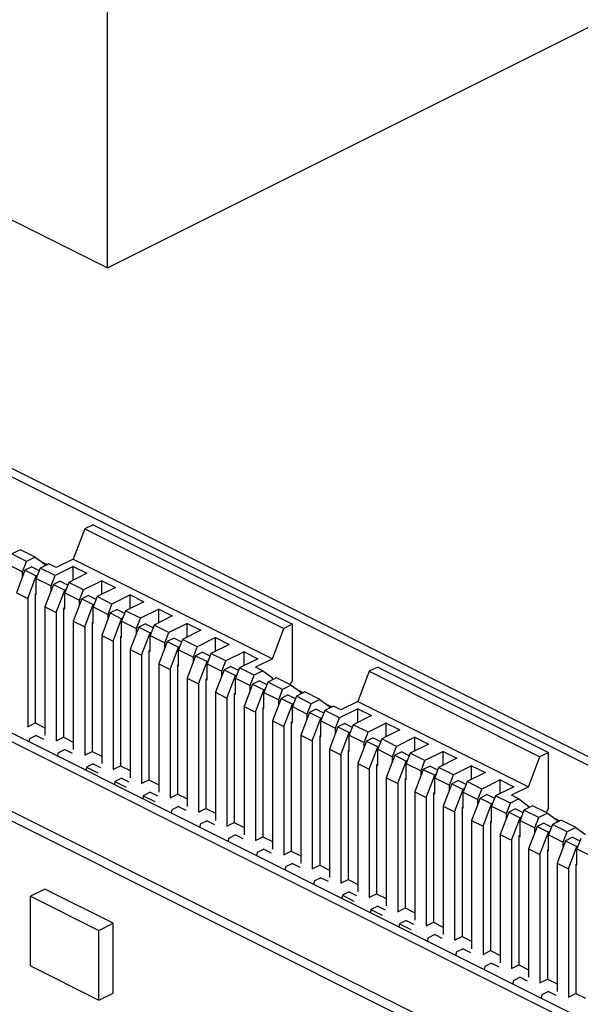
# Paper-space layout '005_EXP_CORICANT_PE_DRAWING_3_1' of a CAD drawing. Header units: millimetres. Extents: x 6 to 413, y 7 to 290.
# Tile 248 of 256: x 238.95 to 240.21, y 166.16 to 168.36. Entities that reach past the tile are written whole.
import ezdxf

# ---------------------------------------------------------------- set-up
doc = ezdxf.new("R2010")
doc.units = ezdxf.units.MM
doc.header["$LTSCALE"] = 23.1
doc.layers.add('119B00000215A_C_3_5353652_BL293', color=7, linetype='CONTINUOUS')
doc.layers.add('120400000102A_2X4_CABLE_4_BL322', color=7, linetype='CONTINUOUS')

# ---------------------------------------------------------------- blocks, each defined once
blk = doc.blocks.new('119B00000215A_C_3_5353652_BL293', base_point=(238.9172, 165.473))
at = {"layer": '119B00000215A_C_3_5353652_BL293', "color": 7, "linetype": 'Continuous'}
for p, q in [((237.0908, 168.2627), (243.5551, 165.0308)), ((237.1099, 168.2723), (243.5742, 165.0404)), ((236.5181, 167.9763), (242.9824, 164.7444)), ((236.499, 167.9668), (242.9633, 164.7349)), ((239.1193, 167.233), (239.1005, 167.2236)), ((239.1193, 167.233), (239.5648, 167.0103)), ((239.1005, 167.2236), (239.0747, 167.1561)), ((239.1005, 167.2236), (239.5459, 167.0008)), ((238.9564, 167.1771), (238.9372, 167.1676)), ((238.9703, 167.151), (238.9372, 167.1676)), ((238.9895, 167.1606), (238.9564, 167.1771)), ((238.9895, 167.1606), (238.9703, 167.151)), ((238.9895, 167.1606), (239.0111, 167.1449)), ((238.9284, 167.1444), (238.9615, 167.1279)), ((238.9615, 167.1279), (238.9703, 167.151)), ((238.9818, 167.1386), (238.9666, 167.131)), ((238.9818, 167.1386), (238.9982, 167.1305)), ((239.02, 167.1453), (239.0008, 167.1357)), ((239.0073, 167.1487), (239.017, 167.1438)), ((239.0111, 167.1409), (239.0111, 167.1449)), ((239.0366, 167.1371), (239.02, 167.1453)), ((239.0747, 167.1396), (239.0339, 167.1192)), ((239.0747, 167.1561), (239.0366, 167.1371)), ((239.0747, 167.1561), (239.5202, 166.9334)), ((239.0747, 167.1396), (239.1053, 167.1243)), ((239.0747, 167.1091), (239.0747, 167.1396)), ((238.9666, 167.131), (238.9475, 167.0809)), ((238.9615, 167.1176), (238.9615, 167.1279)), ((238.9666, 167.131), (238.992, 167.1183)), ((238.9729, 167.0682), (238.992, 167.1183)), ((239.0008, 167.1357), (238.992, 167.1126)), ((238.9947, 167.1196), (238.992, 167.1183)), ((239.0339, 167.1192), (239.0008, 167.1357)), ((239.0251, 167.0961), (239.0339, 167.1192)), ((239.1053, 167.1243), (239.0645, 167.1039)), ((238.992, 167.1126), (239.0251, 167.0961)), ((238.992, 167.0768), (238.992, 167.1126)), ((239.0302, 167.0992), (239.0111, 167.0491)), ((239.0251, 167.0858), (239.0251, 167.0961)), ((239.0455, 167.1068), (239.0302, 167.0992)), ((239.0302, 167.0992), (239.0557, 167.0865)), ((239.0455, 167.1068), (239.0618, 167.0986)), ((239.0645, 167.1039), (239.0556, 167.0808)), ((239.0976, 167.0874), (239.0645, 167.1039)), ((239.1384, 167.1078), (239.0976, 167.0874)), ((239.1689, 167.0925), (239.1281, 167.0721)), ((239.1384, 167.1078), (239.1689, 167.0925)), ((239.1384, 167.0772), (239.1384, 167.1078)), ((238.9475, 167.0809), (238.9729, 167.0682)), ((238.9895, 167.078), (238.991, 167.0788)), ((238.9895, 167.078), (238.992, 167.0768)), ((238.9895, 167.078), (238.9895, 166.7897)), ((239.0366, 167.0364), (239.0557, 167.0865)), ((239.0556, 167.0808), (239.0887, 167.0643)), ((239.0556, 167.0449), (239.0556, 167.0808)), ((239.0583, 167.0878), (239.0557, 167.0865)), ((239.0887, 167.0643), (239.0976, 167.0874)), ((239.1091, 167.075), (239.0938, 167.0674)), ((239.1091, 167.075), (239.1255, 167.0668)), ((239.1281, 167.0721), (239.1193, 167.049)), ((239.1612, 167.0556), (239.1281, 167.0721)), ((239.202, 167.076), (239.1612, 167.0556)), ((239.202, 167.076), (239.2326, 167.0607)), ((239.202, 167.0454), (239.202, 167.076)), ((238.9729, 167.0682), (238.9729, 166.7814)), ((239.0111, 167.0491), (239.0366, 167.0364)), ((239.0111, 167.0491), (239.0111, 166.7623)), ((239.0938, 167.0674), (239.0747, 167.0173)), ((239.0887, 167.054), (239.0887, 167.0643)), ((239.0938, 167.0674), (239.1193, 167.0547)), ((239.1002, 167.0046), (239.1193, 167.0547)), ((239.122, 167.056), (239.1193, 167.0547)), ((239.1193, 167.049), (239.1524, 167.0324)), ((239.1193, 167.0131), (239.1193, 167.049)), ((239.1524, 167.0324), (239.1612, 167.0556)), ((239.2326, 167.0607), (239.1917, 167.0403)), ((239.0366, 167.0364), (239.0366, 166.7496)), ((239.0531, 167.0462), (239.0546, 167.047)), ((239.0531, 167.0462), (239.0556, 167.0449)), ((239.0531, 167.0462), (239.0531, 166.7578)), ((239.1575, 167.0356), (239.1384, 166.9855)), ((239.1524, 167.0222), (239.1524, 167.0324)), ((239.1727, 167.0432), (239.1575, 167.0356)), ((239.1575, 167.0356), (239.1829, 167.0228)), ((239.1727, 167.0432), (239.1891, 167.035)), ((239.1917, 167.0403), (239.1829, 167.0172)), ((239.2248, 167.0237), (239.1917, 167.0403)), ((239.2657, 167.0441), (239.2248, 167.0237)), ((239.2962, 167.0289), (239.2554, 167.0085)), ((239.2657, 167.0441), (239.2962, 167.0289)), ((239.2657, 167.0136), (239.2657, 167.0441)), ((239.0747, 167.0173), (239.1002, 167.0046)), ((239.0747, 167.0173), (239.0747, 166.7305)), ((239.1002, 167.0046), (239.1002, 166.7177)), ((239.1167, 167.0144), (239.1183, 167.0152)), ((239.1167, 167.0144), (239.1193, 167.0131)), ((239.1167, 167.0144), (239.1167, 166.726)), ((239.1638, 166.9728), (239.1829, 167.0228)), ((239.1856, 167.0242), (239.1829, 167.0228)), ((239.1829, 167.0172), (239.216, 167.0006)), ((239.1829, 166.9813), (239.1829, 167.0172)), ((239.216, 167.0006), (239.2248, 167.0237)), ((239.2364, 167.0114), (239.2211, 167.0037)), ((239.2364, 167.0114), (239.2528, 167.0032)), ((239.2554, 167.0085), (239.2466, 166.9853)), ((239.2885, 166.9919), (239.2554, 167.0085)), ((239.3293, 167.0123), (239.2885, 166.9919)), ((239.3293, 167.0123), (239.3598, 166.9971)), ((239.3293, 166.9818), (239.3293, 167.0123)), ((239.5648, 167.0103), (239.5459, 167.0008)), ((239.5648, 166.8855), (239.5648, 167.0103)), ((239.1384, 166.9855), (239.1638, 166.9728)), ((239.1384, 166.9855), (239.1384, 166.6987)), ((239.1804, 166.9826), (239.1819, 166.9833)), ((239.1804, 166.9826), (239.1829, 166.9813)), ((239.1804, 166.9826), (239.1804, 166.6942)), ((239.2211, 167.0037), (239.202, 166.9537)), ((239.216, 166.9904), (239.216, 167.0006)), ((239.2211, 167.0037), (239.2466, 166.991)), ((239.2275, 166.9409), (239.2466, 166.991)), ((239.2492, 166.9923), (239.2466, 166.991)), ((239.2466, 166.9853), (239.2797, 166.9688)), ((239.2466, 166.9495), (239.2466, 166.9853)), ((239.2797, 166.9688), (239.2885, 166.9919)), ((239.3598, 166.9971), (239.319, 166.9766)), ((239.5202, 166.9334), (239.5459, 167.0008)), ((239.1638, 166.9728), (239.1638, 166.6859)), ((239.2848, 166.9719), (239.2657, 166.9218)), ((239.2797, 166.9585), (239.2797, 166.9688)), ((239.3, 166.9796), (239.2848, 166.9719)), ((239.2848, 166.9719), (239.3102, 166.9592)), ((239.3, 166.9796), (239.3164, 166.9714)), ((239.319, 166.9766), (239.3102, 166.9535)), ((239.3129, 166.9605), (239.3102, 166.9592)), ((239.3521, 166.9601), (239.319, 166.9766)), ((239.3433, 166.937), (239.3521, 166.9601)), ((239.3929, 166.9805), (239.3521, 166.9601)), ((239.4235, 166.9652), (239.3827, 166.9448)), ((239.3929, 166.9805), (239.4235, 166.9652)), ((239.3929, 166.95), (239.3929, 166.9805)), ((239.202, 166.9537), (239.2275, 166.9409)), ((239.202, 166.9537), (239.202, 166.6668)), ((239.2275, 166.9409), (239.2275, 166.6541)), ((239.244, 166.9508), (239.2456, 166.9515)), ((239.244, 166.9508), (239.2466, 166.9495)), ((239.244, 166.9508), (239.244, 166.6624)), ((239.2911, 166.9091), (239.3102, 166.9592)), ((239.3102, 166.9535), (239.3433, 166.937)), ((239.3102, 166.9177), (239.3102, 166.9535)), ((239.3484, 166.9401), (239.3293, 166.89)), ((239.3637, 166.9477), (239.3484, 166.9401)), ((239.3484, 166.9401), (239.3739, 166.9274)), ((239.3637, 166.9477), (239.38, 166.9396)), ((239.3827, 166.9448), (239.3739, 166.9217)), ((239.4158, 166.9283), (239.3827, 166.9448)), ((239.4566, 166.9487), (239.4158, 166.9283)), ((239.4566, 166.9487), (239.4871, 166.9334)), ((239.4566, 166.9181), (239.4566, 166.9487)), ((239.2657, 166.9218), (239.2911, 166.9091)), ((239.2657, 166.9218), (239.2657, 166.635)), ((239.3077, 166.9189), (239.3092, 166.9197)), ((239.3077, 166.9189), (239.3102, 166.9177)), ((239.3077, 166.9189), (239.3077, 166.6306)), ((239.3433, 166.9267), (239.3433, 166.937)), ((239.3548, 166.8773), (239.3739, 166.9274)), ((239.3765, 166.9287), (239.3739, 166.9274)), ((239.3739, 166.9217), (239.4069, 166.9052)), ((239.3739, 166.8859), (239.3739, 166.9217)), ((239.4069, 166.9052), (239.4158, 166.9283)), ((239.4871, 166.9334), (239.4463, 166.913)), ((239.5202, 166.9334), (239.482, 166.9143)), ((239.2911, 166.9091), (239.2911, 166.6223)), ((239.4121, 166.9083), (239.3929, 166.8582)), ((239.4069, 166.8949), (239.4069, 166.9052)), ((239.4273, 166.9159), (239.4121, 166.9083)), ((239.4121, 166.9083), (239.4375, 166.8956)), ((239.4184, 166.8455), (239.4375, 166.8956)), ((239.4273, 166.9159), (239.4437, 166.9077)), ((239.4463, 166.913), (239.4375, 166.8899)), ((239.4402, 166.8969), (239.4375, 166.8956)), ((239.4794, 166.8965), (239.4463, 166.913)), ((239.4706, 166.8733), (239.4794, 166.8965)), ((239.4986, 166.9061), (239.4794, 166.8965)), ((239.4986, 166.9061), (239.482, 166.9143)), ((239.4986, 166.9061), (239.5202, 166.8904)), ((239.7366, 166.9052), (239.7112, 166.838)), ((239.7557, 166.9148), (239.7366, 166.9052)), ((239.7366, 166.9052), (240.1185, 166.7143)), ((239.7557, 166.9148), (240.1375, 166.7239)), ((239.3293, 166.89), (239.3548, 166.8773)), ((239.3293, 166.89), (239.3293, 166.6032)), ((239.3548, 166.8773), (239.3548, 166.5905)), ((239.3713, 166.8871), (239.3728, 166.8879)), ((239.3713, 166.8871), (239.3739, 166.8859)), ((239.3713, 166.8871), (239.3713, 166.5987)), ((239.4375, 166.8899), (239.4706, 166.8733)), ((239.4375, 166.854), (239.4375, 166.8899)), ((239.4757, 166.8765), (239.4566, 166.8264)), ((239.4706, 166.8631), (239.4706, 166.8733)), ((239.491, 166.8841), (239.4757, 166.8765)), ((239.4757, 166.8765), (239.5012, 166.8637)), ((239.491, 166.8841), (239.5073, 166.8759)), ((239.51, 166.8812), (239.5011, 166.8581)), ((239.5291, 166.8908), (239.51, 166.8812)), ((239.543, 166.8646), (239.51, 166.8812)), ((239.5202, 166.8863), (239.5202, 166.8904)), ((239.5622, 166.8742), (239.5291, 166.8908)), ((239.5622, 166.8742), (239.543, 166.8646)), ((239.5648, 166.8855), (239.5592, 166.876)), ((239.5622, 166.8742), (239.5839, 166.8586)), ((238.3822, 166.8693), (242.9633, 164.579)), ((239.3929, 166.8582), (239.4184, 166.8455)), ((239.3929, 166.8582), (239.3929, 166.5714)), ((239.4349, 166.8553), (239.4365, 166.8561)), ((239.4349, 166.8553), (239.4375, 166.854)), ((239.4349, 166.8553), (239.4349, 166.5669)), ((239.482, 166.8137), (239.5012, 166.8637)), ((239.5011, 166.8581), (239.5342, 166.8415)), ((239.5011, 166.8222), (239.5011, 166.8581)), ((239.5038, 166.8651), (239.5012, 166.8637)), ((239.5342, 166.8415), (239.543, 166.8646)), ((239.5546, 166.8523), (239.5393, 166.8447)), ((239.5546, 166.8523), (239.571, 166.8441)), ((239.5928, 166.859), (239.5736, 166.8494)), ((239.5801, 166.8623), (239.5897, 166.8574)), ((239.5839, 166.8545), (239.5839, 166.8586)), ((239.6259, 166.8424), (239.5928, 166.859)), ((238.3822, 166.8479), (242.9824, 164.548)), ((239.4184, 166.8455), (239.4184, 166.5587)), ((239.5393, 166.8447), (239.5202, 166.7946)), ((239.5342, 166.8313), (239.5342, 166.8415)), ((239.5393, 166.8447), (239.5648, 166.8319)), ((239.5457, 166.7818), (239.5648, 166.8319)), ((239.5736, 166.8494), (239.5648, 166.8263)), ((239.5674, 166.8333), (239.5648, 166.8319)), ((239.6067, 166.8328), (239.5736, 166.8494)), ((239.5979, 166.8097), (239.6067, 166.8328)), ((239.6259, 166.8424), (239.6067, 166.8328)), ((239.6259, 166.8424), (239.6475, 166.8267)), ((239.6437, 166.8305), (239.6534, 166.8256)), ((239.7112, 166.838), (239.673, 166.8189)), ((239.7112, 166.838), (240.093, 166.647)), ((239.4566, 166.8264), (239.482, 166.8137)), ((239.4566, 166.8264), (239.4566, 166.5396)), ((239.482, 166.8137), (239.482, 166.5268)), ((239.4986, 166.8235), (239.5001, 166.8243)), ((239.4986, 166.8235), (239.5011, 166.8222)), ((239.4986, 166.8235), (239.4986, 166.5351)), ((239.5648, 166.8263), (239.5979, 166.8097)), ((239.5648, 166.7904), (239.5648, 166.8263)), ((239.603, 166.8128), (239.5839, 166.7627)), ((239.5979, 166.7994), (239.5979, 166.8097)), ((239.6182, 166.8205), (239.603, 166.8128)), ((239.603, 166.8128), (239.6284, 166.8001)), ((239.6182, 166.8205), (239.6346, 166.8123)), ((239.6372, 166.8176), (239.6284, 166.7944)), ((239.6564, 166.8271), (239.6372, 166.8176)), ((239.6703, 166.801), (239.6372, 166.8176)), ((239.6475, 166.8227), (239.6475, 166.8267)), ((239.673, 166.8189), (239.6564, 166.8271)), ((239.7112, 166.8214), (239.6703, 166.801)), ((239.7417, 166.8061), (239.7009, 166.7857)), ((239.7112, 166.8214), (239.7417, 166.8061)), ((239.7112, 166.7909), (239.7112, 166.8214)), ((238.9729, 166.7814), (238.9895, 166.7897)), ((238.9895, 166.7897), (239.0111, 166.7788)), ((239.5202, 166.7946), (239.5457, 166.7818)), ((239.5202, 166.7946), (239.5202, 166.5077)), ((239.5622, 166.7917), (239.5638, 166.7924)), ((239.5622, 166.7917), (239.5648, 166.7904)), ((239.5622, 166.7917), (239.5622, 166.5033)), ((239.6093, 166.75), (239.6284, 166.8001)), ((239.6311, 166.8014), (239.6284, 166.8001)), ((239.6284, 166.7944), (239.6615, 166.7779)), ((239.6284, 166.7586), (239.6284, 166.7944)), ((239.6615, 166.7779), (239.6703, 166.801)), ((239.6819, 166.7886), (239.6666, 166.781)), ((239.6819, 166.7886), (239.6982, 166.7805)), ((239.7009, 166.7857), (239.6921, 166.7626)), ((239.734, 166.7692), (239.7009, 166.7857)), ((239.7748, 166.7896), (239.734, 166.7692)), ((239.7748, 166.7896), (239.8053, 166.7743)), ((239.7748, 166.759), (239.7748, 166.7896)), ((238.992, 166.7619), (238.9768, 166.7543)), ((238.992, 166.7619), (239.0083, 166.7537)), ((239.5457, 166.7818), (239.5457, 166.495)), ((239.5839, 166.7627), (239.6093, 166.75)), ((239.5839, 166.7627), (239.5839, 166.4759)), ((239.6666, 166.781), (239.6475, 166.7309)), ((239.6615, 166.7676), (239.6615, 166.7779)), ((239.6666, 166.781), (239.6921, 166.7683)), ((239.673, 166.7182), (239.6921, 166.7683)), ((239.6947, 166.7696), (239.6921, 166.7683)), ((239.6921, 166.7626), (239.7252, 166.7461)), ((239.6921, 166.7268), (239.6921, 166.7626)), ((239.7252, 166.7461), (239.734, 166.7692)), ((239.8053, 166.7743), (239.7645, 166.7539)), ((238.9768, 166.7543), (238.9756, 166.7477)), ((239.0366, 166.7496), (239.0531, 166.7578)), ((239.0531, 166.7578), (239.0747, 166.747)), ((239.6093, 166.75), (239.6093, 166.4632)), ((239.6259, 166.7599), (239.6274, 166.7606)), ((239.6259, 166.7599), (239.6284, 166.7586)), ((239.6259, 166.7599), (239.6259, 166.4715)), ((239.7303, 166.7492), (239.7112, 166.6991)), ((239.7252, 166.7358), (239.7252, 166.7461)), ((239.7455, 166.7568), (239.7303, 166.7492)), ((239.7303, 166.7492), (239.7557, 166.7365)), ((239.7455, 166.7568), (239.7619, 166.7486)), ((239.7645, 166.7539), (239.7557, 166.7308)), ((239.7976, 166.7374), (239.7645, 166.7539)), ((239.8384, 166.7578), (239.7976, 166.7374)), ((239.869, 166.7425), (239.8282, 166.7221)), ((239.8384, 166.7578), (239.869, 166.7425)), ((239.8384, 166.7272), (239.8384, 166.7578)), ((239.0404, 166.7224), (239.0393, 166.7158)), ((239.0557, 166.7301), (239.0404, 166.7224)), ((239.0557, 166.7301), (239.072, 166.7219)), ((239.1002, 166.7177), (239.1167, 166.726)), ((239.1167, 166.726), (239.1384, 166.7152)), ((239.6475, 166.7309), (239.673, 166.7182)), ((239.6475, 166.7309), (239.6475, 166.4441)), ((239.673, 166.7182), (239.673, 166.4314)), ((239.6895, 166.728), (239.691, 166.7288)), ((239.6895, 166.728), (239.6921, 166.7268)), ((239.6895, 166.728), (239.6895, 166.4396)), ((239.7366, 166.6864), (239.7557, 166.7365)), ((239.7584, 166.7378), (239.7557, 166.7365)), ((239.7557, 166.7308), (239.7888, 166.7143)), ((239.7557, 166.6949), (239.7557, 166.7308)), ((239.7888, 166.7143), (239.7976, 166.7374)), ((239.8092, 166.725), (239.7939, 166.7174)), ((239.8092, 166.725), (239.8255, 166.7168)), ((239.8282, 166.7221), (239.8193, 166.699)), ((239.8613, 166.7055), (239.8282, 166.7221)), ((239.9021, 166.726), (239.8613, 166.7055)), ((239.9021, 166.726), (239.9326, 166.7107)), ((239.9021, 166.6954), (239.9021, 166.726)), ((240.1375, 166.7239), (240.1185, 166.7143)), ((240.1375, 166.5992), (240.1375, 166.7239)), ((239.1193, 166.6983), (239.104, 166.6906)), ((239.1193, 166.6983), (239.1356, 166.6901)), ((239.7112, 166.6991), (239.7366, 166.6864)), ((239.7112, 166.6991), (239.7112, 166.4123)), ((239.7532, 166.6962), (239.7547, 166.697)), ((239.7532, 166.6962), (239.7557, 166.6949)), ((239.7532, 166.6962), (239.7532, 166.4078)), ((239.7939, 166.7174), (239.7748, 166.6673)), ((239.7888, 166.704), (239.7888, 166.7143)), ((239.7939, 166.7174), (239.8194, 166.7046)), ((239.8003, 166.6546), (239.8194, 166.7046)), ((239.8193, 166.699), (239.8524, 166.6824)), ((239.8193, 166.6631), (239.8193, 166.699)), ((239.822, 166.706), (239.8194, 166.7046)), ((239.8524, 166.6824), (239.8613, 166.7055)), ((239.9326, 166.7107), (239.8918, 166.6903)), ((240.093, 166.647), (240.1185, 166.7143)), ((239.104, 166.6906), (239.1029, 166.684)), ((239.104, 166.6906), (239.1295, 166.6779)), ((239.1638, 166.6859), (239.1804, 166.6942)), ((239.1804, 166.6942), (239.202, 166.6834)), ((239.7366, 166.6864), (239.7366, 166.3996)), ((239.8575, 166.6856), (239.8384, 166.6355)), ((239.8524, 166.6722), (239.8524, 166.6824)), ((239.8728, 166.6932), (239.8575, 166.6856)), ((239.8575, 166.6856), (239.883, 166.6728)), ((239.8728, 166.6932), (239.8892, 166.685)), ((239.8918, 166.6903), (239.883, 166.6672)), ((239.8857, 166.6742), (239.883, 166.6728)), ((239.9249, 166.6737), (239.8918, 166.6903)), ((239.9657, 166.6941), (239.9249, 166.6737)), ((239.9963, 166.6789), (239.9554, 166.6585)), ((239.9657, 166.6941), (239.9963, 166.6789)), ((239.9657, 166.6636), (239.9657, 166.6941)), ((239.1677, 166.6588), (239.1666, 166.6522)), ((239.1829, 166.6664), (239.1677, 166.6588)), ((239.1677, 166.6588), (239.1931, 166.6461)), ((239.1829, 166.6664), (239.1992, 166.6583)), ((239.2275, 166.6541), (239.244, 166.6624)), ((239.244, 166.6624), (239.2657, 166.6516)), ((239.7748, 166.6673), (239.8003, 166.6546)), ((239.7748, 166.6673), (239.7748, 166.3805)), ((239.8003, 166.6546), (239.8003, 166.3677)), ((239.8168, 166.6644), (239.8183, 166.6652)), ((239.8168, 166.6644), (239.8193, 166.6631)), ((239.8168, 166.6644), (239.8168, 166.376)), ((239.8639, 166.6227), (239.883, 166.6728)), ((239.883, 166.6672), (239.9161, 166.6506)), ((239.883, 166.6313), (239.883, 166.6672)), ((239.9212, 166.6537), (239.9021, 166.6037)), ((239.9161, 166.6506), (239.9249, 166.6737)), ((239.9364, 166.6614), (239.9212, 166.6537)), ((239.9212, 166.6537), (239.9466, 166.641)), ((239.9364, 166.6614), (239.9528, 166.6532)), ((239.9554, 166.6585), (239.9466, 166.6353)), ((239.9885, 166.6419), (239.9554, 166.6585)), ((240.0294, 166.6623), (239.9885, 166.6419)), ((240.0294, 166.6623), (240.0599, 166.647)), ((240.0294, 166.6318), (240.0294, 166.6623)), ((239.2466, 166.6346), (239.2313, 166.627)), ((239.2466, 166.6346), (239.2629, 166.6265)), ((239.2911, 166.6223), (239.3077, 166.6306)), ((239.3077, 166.6306), (239.3293, 166.6197)), ((239.8384, 166.6355), (239.8639, 166.6227)), ((239.8384, 166.6355), (239.8384, 166.3486)), ((239.8804, 166.6326), (239.882, 166.6333)), ((239.8804, 166.6326), (239.883, 166.6313)), ((239.8804, 166.6326), (239.8804, 166.3442)), ((239.9161, 166.6404), (239.9161, 166.6506)), ((239.9275, 166.5909), (239.9466, 166.641)), ((239.9493, 166.6423), (239.9466, 166.641)), ((239.9466, 166.6353), (239.9797, 166.6188)), ((239.9466, 166.5995), (239.9466, 166.6353)), ((239.9797, 166.6188), (239.9885, 166.6419)), ((240.0599, 166.647), (240.0191, 166.6266)), ((240.093, 166.647), (240.0548, 166.628)), ((239.2313, 166.627), (239.2302, 166.6204)), ((239.2313, 166.627), (239.2568, 166.6143)), ((239.8639, 166.6227), (239.8639, 166.3359)), ((239.9848, 166.6219), (239.9657, 166.5718)), ((239.9797, 166.6085), (239.9797, 166.6188)), ((240.0001, 166.6296), (239.9848, 166.6219)), ((239.9848, 166.6219), (240.0103, 166.6092)), ((239.9912, 166.5591), (240.0103, 166.6092)), ((240.0001, 166.6296), (240.0165, 166.6214)), ((240.0191, 166.6266), (240.0103, 166.6035)), ((240.0129, 166.6105), (240.0103, 166.6092)), ((240.0522, 166.6101), (240.0191, 166.6266)), ((240.0434, 166.587), (240.0522, 166.6101)), ((240.0714, 166.6197), (240.0522, 166.6101)), ((240.0714, 166.6197), (240.0548, 166.628)), ((240.0714, 166.6197), (240.093, 166.604)), ((239.295, 166.5952), (239.2938, 166.5886)), ((239.3102, 166.6028), (239.295, 166.5952)), ((239.3102, 166.6028), (239.3265, 166.5947)), ((239.3548, 166.5905), (239.3713, 166.5987)), ((239.3713, 166.5987), (239.3929, 166.5879)), ((239.9021, 166.6037), (239.9275, 166.5909)), ((239.9021, 166.6037), (239.9021, 166.3168)), ((239.9275, 166.5909), (239.9275, 166.3041)), ((239.9441, 166.6008), (239.9456, 166.6015)), ((239.9441, 166.6008), (239.9466, 166.5995)), ((239.9441, 166.6008), (239.9441, 166.3124)), ((240.0103, 166.6035), (240.0434, 166.587)), ((240.0103, 166.5677), (240.0103, 166.6035)), ((240.0485, 166.5901), (240.0294, 166.54)), ((240.0434, 166.5767), (240.0434, 166.587)), ((240.0637, 166.5977), (240.0485, 166.5901)), ((240.0485, 166.5901), (240.0739, 166.5774)), ((240.0637, 166.5977), (240.0801, 166.5895)), ((240.0827, 166.5948), (240.0739, 166.5717)), ((240.1019, 166.6044), (240.0827, 166.5948)), ((240.1158, 166.5783), (240.0827, 166.5948)), ((240.093, 166.6), (240.093, 166.604)), ((240.135, 166.5879), (240.1019, 166.6044)), ((240.135, 166.5879), (240.1158, 166.5783)), ((240.1375, 166.5992), (240.132, 166.5896)), ((240.135, 166.5879), (240.1566, 166.5722)), ((239.3739, 166.571), (239.3586, 166.5634)), ((239.3739, 166.571), (239.3902, 166.5628)), ((239.4184, 166.5587), (239.4349, 166.5669)), ((239.4349, 166.5669), (239.4566, 166.5561)), ((239.9657, 166.5718), (239.9912, 166.5591)), ((239.9657, 166.5718), (239.9657, 166.285)), ((240.0077, 166.5689), (240.0093, 166.5697)), ((240.0077, 166.5689), (240.0103, 166.5677)), ((240.0077, 166.5689), (240.0077, 166.2806)), ((240.0548, 166.5273), (240.0739, 166.5774)), ((240.0766, 166.5787), (240.0739, 166.5774)), ((240.0739, 166.5717), (240.107, 166.5552)), ((240.0739, 166.5359), (240.0739, 166.5717)), ((240.107, 166.5552), (240.1158, 166.5783)), ((240.1274, 166.5659), (240.1121, 166.5583)), ((240.1274, 166.5659), (240.1437, 166.5577)), ((240.1656, 166.5726), (240.1464, 166.563)), ((240.1528, 166.5759), (240.1625, 166.5711)), ((240.1566, 166.5681), (240.1566, 166.5722)), ((240.1986, 166.556), (240.1656, 166.5726)), ((239.3586, 166.5634), (239.3575, 166.5567)), ((239.9912, 166.5591), (239.9912, 166.2723)), ((240.1121, 166.5583), (240.093, 166.5082)), ((240.107, 166.5449), (240.107, 166.5552)), ((240.1121, 166.5583), (240.1376, 166.5456)), ((240.1185, 166.4955), (240.1376, 166.5456)), ((240.1464, 166.563), (240.1376, 166.5399)), ((240.1402, 166.5469), (240.1376, 166.5456)), ((240.1795, 166.5465), (240.1464, 166.563)), ((240.1706, 166.5233), (240.1795, 166.5465)), ((240.1986, 166.556), (240.1795, 166.5465)), ((240.1986, 166.556), (240.2203, 166.5404)), ((239.4222, 166.5315), (239.4211, 166.5249)), ((239.4375, 166.5392), (239.4222, 166.5315)), ((239.4375, 166.5392), (239.4538, 166.531)), ((239.482, 166.5268), (239.4986, 166.5351)), ((239.4986, 166.5351), (239.5202, 166.5243)), ((240.0294, 166.54), (240.0548, 166.5273)), ((240.0294, 166.54), (240.0294, 166.2532)), ((240.0548, 166.5273), (240.0548, 166.2405)), ((240.0714, 166.5371), (240.0729, 166.5379)), ((240.0714, 166.5371), (240.0739, 166.5359)), ((240.0714, 166.5371), (240.0714, 166.2487)), ((240.1376, 166.5399), (240.1706, 166.5233)), ((240.1376, 166.504), (240.1376, 166.5399)), ((240.1758, 166.5265), (240.1566, 166.4764)), ((240.1706, 166.5131), (240.1706, 166.5233)), ((240.191, 166.5341), (240.1758, 166.5265)), ((240.1758, 166.5265), (240.2012, 166.5137)), ((240.191, 166.5341), (240.2074, 166.5259)), ((240.21, 166.5312), (240.2012, 166.5081)), ((239.4859, 166.4997), (239.4848, 166.4931)), ((239.5011, 166.5073), (239.4859, 166.4997)), ((239.5011, 166.5073), (239.5174, 166.4992)), ((239.5457, 166.495), (239.5622, 166.5033)), ((239.5622, 166.5033), (239.5839, 166.4925)), ((240.093, 166.5082), (240.1185, 166.4955)), ((240.093, 166.5082), (240.093, 166.2214)), ((240.135, 166.5053), (240.1365, 166.5061)), ((240.135, 166.5053), (240.1376, 166.504)), ((240.135, 166.5053), (240.135, 166.2169)), ((240.1821, 166.4637), (240.2012, 166.5137)), ((240.2039, 166.5151), (240.2012, 166.5137)), ((240.2012, 166.5081), (240.2343, 166.4915)), ((240.2012, 166.4722), (240.2012, 166.5081)), ((240.1185, 166.4955), (240.1185, 166.2086)), ((240.1566, 166.4764), (240.1821, 166.4637)), ((240.1566, 166.4764), (240.1566, 166.1896)), ((239.5495, 166.4679), (239.5484, 166.4613)), ((239.5648, 166.4755), (239.5495, 166.4679)), ((239.5648, 166.4755), (239.5811, 166.4674)), ((239.6093, 166.4632), (239.6259, 166.4715)), ((239.6259, 166.4715), (239.6475, 166.4606)), ((240.1821, 166.4637), (240.1821, 166.1768)), ((240.1987, 166.4735), (240.2002, 166.4742)), ((240.1987, 166.4735), (240.2012, 166.4722)), ((240.1987, 166.4735), (240.1987, 166.1851)), ((239.6132, 166.4361), (239.612, 166.4295)), ((239.6284, 166.4437), (239.6132, 166.4361)), ((239.6284, 166.4437), (239.6447, 166.4356)), ((239.673, 166.4314), (239.6895, 166.4396)), ((239.6895, 166.4396), (239.7112, 166.4288)), ((239.0111, 166.4181), (238.9793, 166.4022)), ((239.1639, 166.3418), (239.0111, 166.4181)), ((239.6921, 166.4119), (239.6768, 166.4043)), ((239.6921, 166.4119), (239.7084, 166.4037)), ((238.9793, 166.4022), (239.132, 166.3259)), ((238.9793, 166.2463), (238.9793, 166.4022)), ((239.6768, 166.4043), (239.6757, 166.3977)), ((239.6768, 166.4043), (239.7023, 166.3915)), ((239.7366, 166.3996), (239.7532, 166.4078)), ((239.7532, 166.4078), (239.7748, 166.397)), ((239.7405, 166.3724), (239.7393, 166.3658)), ((239.7557, 166.3801), (239.7405, 166.3724)), ((239.7405, 166.3724), (239.7659, 166.3597)), ((239.7557, 166.3801), (239.772, 166.3719)), ((239.8003, 166.3677), (239.8168, 166.376)), ((239.8168, 166.376), (239.8384, 166.3652)), ((239.8194, 166.3483), (239.8041, 166.3406)), ((239.8194, 166.3483), (239.8357, 166.3401)), ((239.8639, 166.3359), (239.8804, 166.3442)), ((239.8804, 166.3442), (239.9021, 166.3334)), ((239.132, 166.3259), (239.1639, 166.3418)), ((239.132, 166.17), (239.132, 166.3259)), ((239.1639, 166.1859), (239.1639, 166.3418)), ((239.8041, 166.3406), (239.803, 166.334)), ((239.8041, 166.3406), (239.8296, 166.3279)), ((239.8677, 166.3088), (239.8666, 166.3022)), ((239.883, 166.3164), (239.8677, 166.3088)), ((239.883, 166.3164), (239.8993, 166.3083)), ((239.9275, 166.3041), (239.9441, 166.3124)), ((239.9441, 166.3124), (239.9657, 166.3016)), ((239.9466, 166.2846), (239.9314, 166.277)), ((239.9466, 166.2846), (239.9629, 166.2765)), ((239.9912, 166.2723), (240.0077, 166.2806)), ((240.0077, 166.2806), (240.0294, 166.2697)), ((239.9314, 166.277), (239.9303, 166.2704)), ((238.9793, 166.2463), (239.132, 166.17)), ((239.995, 166.2452), (239.9939, 166.2386)), ((240.0103, 166.2528), (239.995, 166.2452)), ((240.0103, 166.2528), (240.0266, 166.2446)), ((240.0548, 166.2405), (240.0714, 166.2487)), ((240.0714, 166.2487), (240.093, 166.2379)), ((240.0587, 166.2133), (240.0575, 166.2067)), ((240.0739, 166.221), (240.0587, 166.2133)), ((240.0739, 166.221), (240.0902, 166.2128)), ((240.1185, 166.2086), (240.135, 166.2169)), ((240.135, 166.2169), (240.1566, 166.2061)), ((239.132, 166.17), (239.1639, 166.1859)), ((240.1223, 166.1815), (240.1212, 166.1749)), ((240.1376, 166.1892), (240.1223, 166.1815)), ((240.1376, 166.1892), (240.1539, 166.181)), ((240.1821, 166.1768), (240.1987, 166.1851)), ((240.1987, 166.1851), (240.2203, 166.1743))]:
    blk.add_line(p, q, dxfattribs=at)
blk = doc.blocks.new('120400000102A_2X4_CABLE_4_BL322', base_point=(237.554, 170.8098))
at = {"layer": '120400000102A_2X4_CABLE_4_BL322', "color": 7, "linetype": 'Continuous'}
for p, q in [((239.1515, 167.8071), (239.1515, 169.1711)), ((239.1515, 167.8071), (240.8315, 168.6472)), ((238.6169, 168.0744), (239.1515, 167.8071))]:
    blk.add_line(p, q, dxfattribs=at)

psp = doc.layouts.new('005_EXP_CORICANT_PE_DRAWING_3_1')

# ---------------------------------------------------------------- block references
at = {"layer": '119B00000215A_C_3_5353652_BL293'}
psp.add_blockref('119B00000215A_C_3_5353652_BL293', (238.9172, 165.473), dxfattribs=at)
at = {"layer": '120400000102A_2X4_CABLE_4_BL322'}
psp.add_blockref('120400000102A_2X4_CABLE_4_BL322', (237.554, 170.8098), dxfattribs=at)

doc.saveas('drawing.dxf')
